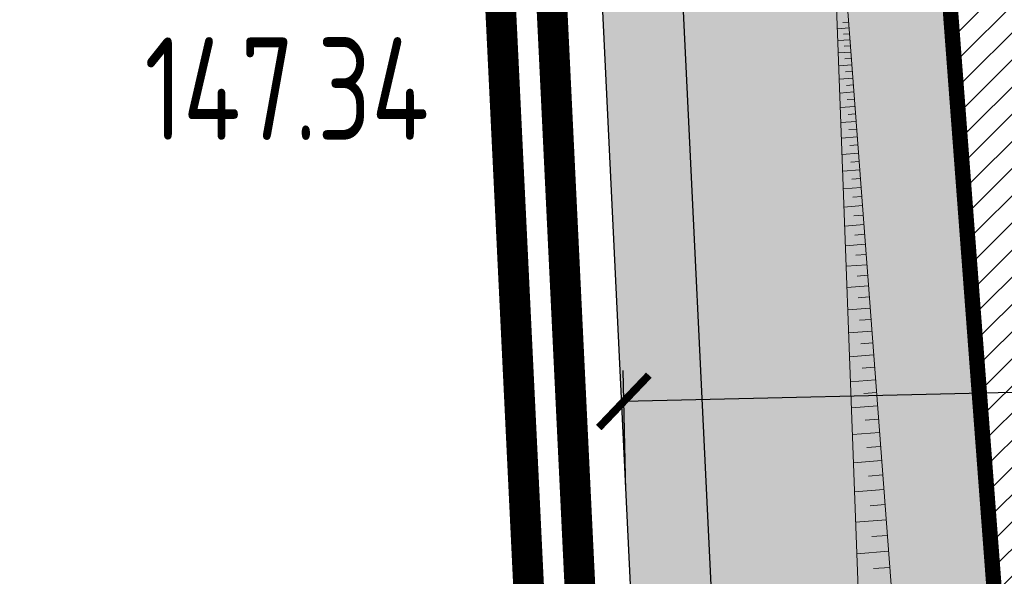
# Model space of a CAD drawing. Header units: metres. Extents: x 6438197 to 12957343, y 5629874 to 11322802.
# Tile 51 of 115: x 6443083 to 6444044, y 5642988 to 5643531. Entities that reach past the tile are written whole.
import ezdxf
from ezdxf.enums import TextEntityAlignment as Align

# ---------------------------------------------------------------- set-up
doc = ezdxf.new("R2010")
doc.units = ezdxf.units.M
doc.header["$MEASUREMENT"] = 0
doc.header["$PDMODE"] = 3
doc.linetypes.add('ACAD_ISO04W100', pattern=[30, 24, -3, 0, -3])
for name, color, linetype, lineweight in [('_D_krawężnik 0-10', 240, 'Continuous', 15), ('_D_SKARPA', 80, 'Continuous', 9), ('E-OŚWIETLENIE TERENU', 10, 'Continuous', 30), ('EA_07_granice działek', 200, 'Continuous', 70), ('Teksty', 84, 'Continuous', 25), ('WYMIAROWANIE', 6, 'Continuous', 9), ('WYPELNIENIA', 204, 'Continuous', 5)]:
    doc.layers.add(name, color=color, linetype=linetype, lineweight=lineweight)
doc.layers.add('A-ogrodzenie', color=3, linetype='FENCELINE2')
doc.styles.add('Arial', font='arial.ttf')
doc.styles.add('sandesk_txt_ICP', font='isocpeur.ttf', dxfattribs={"width": 0.75})
doc.linetypes.add('FENCELINE2', pattern='A,0.25,-0.1,[132,ltypeshp.shx,S=0.1,R=0,X=-0.1,Y=0],-0.1,1', length=1.45)
doc.dimstyles.new('proart_1_500', dxfattribs={"dimtxt": 90, "dimasz": 50, "dimexe": 30, "dimexo": 10, "dimgap": 8, "dimtad": 1, "dimrnd": 1, "dimzin": 9, "dimtxsty": 'Arial', "dimblk": 'ARCHTICK', "dimcen": 0, "dimclrd": 1, "dimclre": 1, "dimclrt": 3, "dimazin": 0, "dimtfac": 1, "dimtmove": 0, "dimatfit": 3, "dimfxl": 0, "dimarcsym": 0})

# ---------------------------------------------------------------- blocks, each defined once
blk = doc.blocks.new('_ArchTick')
at = {"color": 0, "linetype": 'ByBlock', "const_width": 0.15}
blk.add_lwpolyline([(-0.5, -0.5), (0.5, 0.5)], dxfattribs=at)
blk = doc.blocks.new('*D31')
at = {"layer": 'Defpoints', "color": 0}
for p in [(6443672.66, 5643158.41), (6447849.87, 5643151.63), (6443674.91, 5643061.08)]:
    blk.add_point(p, dxfattribs=at)
at = {"layer": 'WYMIAROWANIE', "color": 1, "lineweight": -2}
for p, q in [((6447849.64, 5643161.62), (6447846.79, 5643284.93)), ((6447847.48, 5643254.94), (6443672.66, 5643158.41)), ((6443674.68, 5643071.08), (6443671.97, 5643188.4))]:
    blk.add_line(p, q, dxfattribs=at)
at = {"layer": 'WYMIAROWANIE', "color": 1, "lineweight": -2, "xscale": 50, "yscale": 50, "zscale": 50}
for p, rotation in [((6447847.48, 5643254.94), 1.324577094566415), ((6443672.66, 5643158.41), 181.3245770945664)]:
    blk.add_blockref('_ArchTick', p, dxfattribs=dict(at, rotation=rotation))
at = {"layer": 'WYMIAROWANIE', "color": 3, "insert": (6446182.57, 5643270.41), "char_height": 90, "attachment_point": 5, "rotation": 1.32458, "style": 'Arial'}
blk.add_mtext('4176', dxfattribs=at)

msp = doc.modelspace()

# ---------------------------------------------------------------- hatches: boundary and pattern name
at = {"layer": 'WYPELNIENIA'}
h = msp.add_hatch(dxfattribs=at)
h.set_pattern_fill('ANSI31', color=16, scale=150, style=0)
h.paths.add_polyline_path([(6443321.429, 5652405.691), (6444021.039, 5652422.027), (6444603.706, 5651338.573), (6444601.871, 5651338.532), (6444874.575, 5650838.35), (6450595.263, 5650968.994), (6450606.688, 5650466.915), (6454624.969, 5650558.355), (6454602.252, 5651561.261), (6455055.81, 5651571.583), (6458600.395, 5651652.223), (6458714.917, 5646654.148), (6454720.129, 5646563.243), (6454791.12, 5643253.147), (6453897.566, 5643232.813), (6453920.942, 5642187.643), (6454814.953, 5642211.245), (6454802.424, 5642766.955), (6454850.162, 5640713.697), (6454559.364, 5640706.02), (6454525.988, 5642003.993), (6453926.22, 5641987.713), (6453958.656, 5640691.742), (6453367.942, 5640676.957), (6453310.776, 5643219.507), (6447852.213, 5643095.235), (6447880.453, 5641853.409), (6444125.919, 5641772.937), (6443716.284, 5647180.94)])
h.paths.add_polyline_path([(6446403.982, 5649741.583), (6446479.702, 5646442.104), (6453232.841, 5646597.25), (6453165.21, 5649497.454), (6449561.86, 5649419.3), (6449555.325, 5649817.086)], flags=16)
h = msp.add_hatch(dxfattribs=at)
h.set_pattern_fill('AR-SAND', color=94, scale=50, style=0)
h.set_pattern_definition([(37.5, (-64710.525, 3655.756), (-3.1496679, 96.34118845), [0, -76, 0, -85, 0, -81.25]), (7.5, (-64710.53, 3655.76), (88.4888353, 141.1073033), [0, -41, 0, -68.5, 0, -26.25]), (327.5, (-64772.025, 3655.76), (155.56371654, 0.3742936), [0, -25, 0, -90, 0, -117.5]), (317.5, (-64772.03, 3655.76), (150.180993, 43.9986286), [0, -12.5, 0, -59, 0, -67.5])])
h.paths.add_polyline_path([(6443541.051, 5645822.336), (6443223.143, 5652380.135), (6443223.796, 5652380.144), (6443225.296, 5652380.166), (6443226.789, 5652380.688), (6443228.281, 5652381.21), (6443229.781, 5652381.232), (6443231.266, 5652382.254), (6443232.759, 5652382.775), (6443234.251, 5652383.297), (6443235.737, 5652384.319), (6443236.722, 5652385.334), (6443238.215, 5652385.855), (6443239.193, 5652387.37), (6443240.178, 5652388.384), (6443241.663, 5652389.406), (6443242.141, 5652390.913), (6443243.126, 5652391.928), (6443244.104, 5652393.442), (6443244.582, 5652394.949), (6443245.06, 5652396.456), (6443246.038, 5652397.971), (6443246.017, 5652399.471), (6443246.495, 5652400.978), (6443246.973, 5652402.485), (6443246.929, 5652405.485), (6443246.926, 5652405.666), (6443321.118, 5652407.289), (6443818.913, 5645820.427)])
h.paths.add_polyline_path([(6443735.113, 5641819.25), (6444123.563, 5641789.283), (6443818.913, 5645820.427), (6443541.051, 5645822.336)])

# ---------------------------------------------------------------- linework, layer by layer
at = {"layer": '_D_krawężnik 0-10', "const_width": 15}
msp.add_lwpolyline([(6447908.054, 5640555.798), (6444155.409, 5640464.646), (6444124.786, 5641773.118), (6443320.798, 5652411.541)], dxfattribs=at)
at = {"layer": '_D_SKARPA', "color": 1}
for p, q in [((6444024.981, 5641766.771), (6443870.325, 5643813.182)), ((6443945.762, 5641763.644), (6443870.325, 5643813.182)), ((6443891.847, 5643528.402), (6443886.346, 5643527.986)), ((6443892.271, 5643522.789), (6443881.045, 5643521.941)), ((6443893.145, 5643511.233), (6443881.471, 5643510.35)), ((6443892.704, 5643517.069), (6443886.984, 5643516.637)), ((6443893.594, 5643505.285), (6443887.647, 5643504.836)), ((6443894.053, 5643499.216), (6443881.915, 5643498.299)), ((6443894.52, 5643493.032), (6443888.336, 5643492.565)), ((6443894.997, 5643486.722), (6443882.376, 5643485.768)), ((6443895.483, 5643480.291), (6443889.053, 5643479.806)), ((6443895.979, 5643473.73), (6443882.856, 5643472.738)), ((6443896.484, 5643467.044), (6443889.798, 5643466.539)), ((6443897, 5643460.221), (6443883.355, 5643459.19)), ((6443897.525, 5643453.269), (6443890.573, 5643452.744)), ((6443898.061, 5643446.175), (6443883.873, 5643445.103)), ((6443898.608, 5643438.946), (6443891.379, 5643438.4)), ((6443899.165, 5643431.569), (6443884.412, 5643430.455)), ((6443899.733, 5643424.053), (6443892.217, 5643423.485)), ((6443900.313, 5643416.383), (6443884.973, 5643415.224)), ((6443900.904, 5643408.567), (6443893.088, 5643407.977)), ((6443901.506, 5643400.592), (6443885.556, 5643399.387)), ((6443902.747, 5643384.173), (6443886.162, 5643382.919)), ((6443902.12, 5643392.465), (6443893.994, 5643391.851)), ((6443903.386, 5643375.722), (6443894.936, 5643375.084)), ((6443904.037, 5643367.1), (6443886.792, 5643365.797)), ((6443904.701, 5643358.313), (6443895.915, 5643357.649)), ((6443905.379, 5643349.348), (6443887.447, 5643347.992)), ((6443906.069, 5643340.212), (6443896.933, 5643339.521)), ((6443906.774, 5643330.889), (6443888.129, 5643329.48)), ((6443907.492, 5643321.389), (6443897.992, 5643320.671)), ((6443908.224, 5643311.696), (6443888.837, 5643310.231)), ((6443908.971, 5643301.818), (6443899.093, 5643301.072)), ((6443909.733, 5643291.739), (6443889.574, 5643290.215)), ((6443910.509, 5643281.468), (6443900.238, 5643280.692)), ((6443911.301, 5643270.987), (6443890.34, 5643269.403)), ((6443912.108, 5643260.308), (6443901.429, 5643259.501)), ((6443912.932, 5643249.41), (6443891.136, 5643247.763)), ((6443913.771, 5643238.306), (6443902.666, 5643237.467)), ((6443914.627, 5643226.975), (6443891.965, 5643225.262)), ((6443915.5, 5643215.428), (6443903.953, 5643214.556)), ((6443916.39, 5643203.646), (6443892.826, 5643201.865)), ((6443917.298, 5643191.64), (6443905.292, 5643190.733)), ((6443918.223, 5643179.389), (6443893.721, 5643177.537)), ((6443919.167, 5643166.905), (6443906.683, 5643165.962)), ((6443920.13, 5643154.167), (6443894.652, 5643152.241)), ((6443921.111, 5643141.186), (6443908.13, 5643140.205)), ((6443922.112, 5643127.941), (6443895.62, 5643125.939)), ((6443923.132, 5643114.444), (6443909.635, 5643113.424)), ((6443924.172, 5643100.671), (6443896.627, 5643098.589)), ((6443925.233, 5643086.637), (6443911.199, 5643085.576)), ((6443926.315, 5643072.316), (6443897.674, 5643070.152)), ((6443927.418, 5643057.723), (6443912.825, 5643056.621)), ((6443928.544, 5643042.833), (6443898.762, 5643040.582)), ((6443929.69, 5643027.659), (6443914.517, 5643026.513)), ((6443930.86, 5643012.176), (6443899.894, 5643009.836)), ((6443932.053, 5642996.399), (6443916.275, 5642995.207))]:
    msp.add_line(p, q, dxfattribs=at)
at = {"layer": 'A-ogrodzenie', "ltscale": 150}
msp.add_line((6443221.931, 5652405.153), (6444011.776, 5636112.274), dxfattribs=at)
at = {"layer": 'E-OŚWIETLENIE TERENU'}
msp.add_line((6443776.146, 5642601.094), (6443679.513, 5644600.653), dxfattribs=at)
at = {"layer": 'EA_07_granice działek', "color": 5, "linetype": 'ACAD_ISO04W100', "ltscale": 5}
msp.add_lwpolyline([(6443998.401, 5653522.364, 30, 30, 0), (6442317.158, 5653512.924, 30, 30, 0), (6442323.759, 5652309.695, 30, 30, 0), (6443128.687, 5652307.937, 30, 30, 0), (6443924.951, 5635837.747, 30, 30, 0), (6446568.248, 5636525.807, 30, 30, 0), (6448089.47, 5637029.504, 30, 30, 0), (6451643.359, 5638249.313, 30, 30, 0), (6454908.288, 5639373.593, 30, 30, 0), (6455393.648, 5639691.678, 30, 30, 0), (6459332.837, 5641106.953, 30, 30, 0), (6459514.054, 5641303.873, 30, 30, 0), (6459552.342, 5641634.061, 30, 30, 0), (6459169.977, 5643443.147, 30, 30, 0), (6459254.854, 5643859.581, 30, 30, 0), (6459484.049, 5644228.884, 30, 30, 0), (6459711.908, 5644769.282, 30, 30, 0), (6459763.693, 5645180.615, 30, 30, 0), (6459327.579, 5649037.585, 30, 30, 0), (6460380.423, 5650013.08, 30, 30, 0), (6459884.315, 5653640.157, 30, 30, 0), (6443896.405, 5653521.608, 30, 30, 0)], format="xyseb", dxfattribs=at)
at = {"layer": 'EA_07_granice działek', "color": 232, "linetype": 'ACAD_ISO04W100', "ltscale": 5}
msp.add_lwpolyline([(6443998.682, 5653472.365, 30, 30, 0), (6442367.432, 5653463.206, 30, 30, 0), (6442373.486, 5652359.586, 30, 30, 0), (6443176.333, 5652357.833, 30, 30, 0), (6443971.92, 5635901.64, 30, 30, 0), (6446554.077, 5636573.784, 30, 30, 0), (6448073.496, 5637076.884, 30, 30, 0), (6451627.103, 5638296.596, 30, 30, 0), (6454886.104, 5639418.836, 30, 30, 0), (6455371.182, 5639736.736, 30, 30, 0), (6459304.366, 5641149.854, 30, 30, 0), (6459466.259, 5641325.774, 30, 30, 0), (6459501.735, 5641631.71, 30, 30, 0), (6459118.911, 5643442.962, 30, 30, 0), (6459207.65, 5643878.34, 30, 30, 0), (6459439.499, 5644251.92, 30, 30, 0), (6459663.16, 5644782.361, 30, 30, 0), (6459713.338, 5645180.933, 30, 30, 0), (6459275.056, 5649057.083, 30, 30, 0), (6460327.359, 5650032.077, 30, 30, 0), (6459840.733, 5653589.832, 30, 30, 0), (6443947.684, 5653471.987, 30, 30, 0)], format="xyseb", dxfattribs=at)

# ---------------------------------------------------------------- texts
at = {"layer": 'Teksty', "style": 'sandesk_txt_ICP', "width": 0.75}
msp.add_text('147.34', height=100, dxfattribs=at).set_placement((6443482.653, 5643413.436), align=Align.RIGHT)

# ---------------------------------------------------------------- dimensions: what is measured, and where the dimension line sits
at = {"layer": 'WYMIAROWANIE', "color": 5}
dim = msp.add_linear_dim(base=(6443672.662, 5643158.408), p1=(6447849.87, 5643151.626), p2=(6443674.912, 5643061.083), angle=181.324577, dimstyle='proart_1_500', override={"dimtmove": 1}, dxfattribs=at)
dim.commit()
dim.dimension.update_dxf_attribs({"geometry": '*D31', "text_midpoint": (6446183.819, 5643216.471), "dimtype": 160})

doc.saveas('drawing.dxf')
